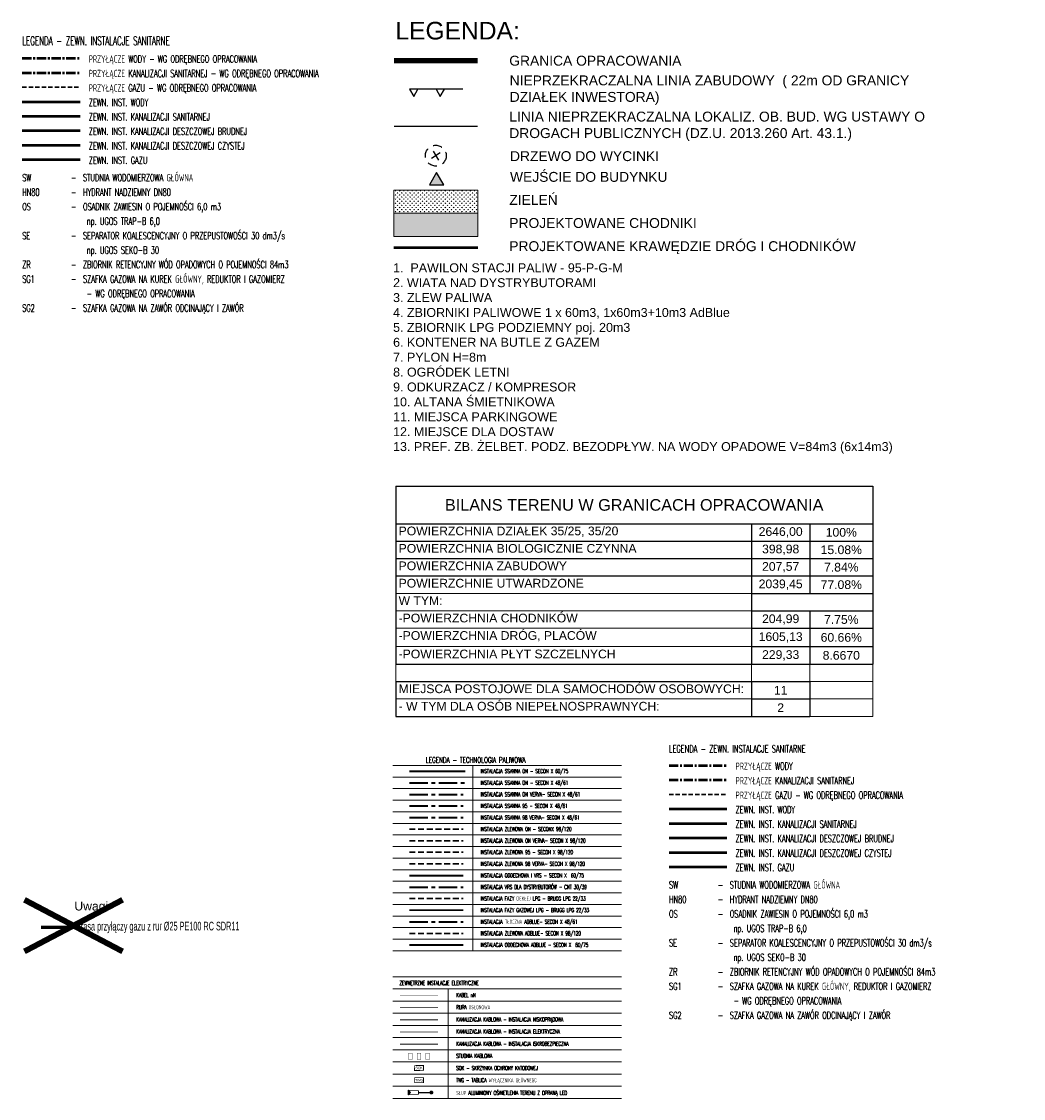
# Model space of a CAD drawing. Header units: metres. Extents: x 964 to 7125, y -212 to 9570.
# Tile 114 of 185: x 1805 to 1978, y 398 to 584. Entities that reach past the tile are written whole.
import ezdxf

# ---------------------------------------------------------------- set-up
doc = ezdxf.new("R2010")
doc.units = ezdxf.units.M
for name, pattern in [('( Dashed )', [0.75, 0.5, -0.25]), ('0', [0]), ('ACAD_ISO02W100', [15, 12, -3]), ('ACAD_ISO04W100', [30, 24, -3, 0, -3]), ('ACAD_ISO05W100', [33, 24, -3, 0, -3, 0, -3]), ('ACAD_ISO06W100', [36, 24, -3, 0, -3, 0, -3, 0, -3]), ('CENTER', [50.8, 31.75, -6.35, 6.35, -6.35]), ('CENTER2', [1.125, 0.75, -0.125, 0.125, -0.125]), ('DASHED', [0.75, 0.5, -0.25]), ('DGN Style 2', [53.396408, 32.037845, -21.358563])]:
    doc.linetypes.add(name, pattern=pattern)
for name, color, linetype, lineweight in [('- AGP-1_OPISY', 7, 'Continuous', 13), ('_IE', 240, 'Continuous', 9), ('_ON', 10, 'Continuous', 35), ('_U95', 30, 'Continuous', 35), ('_VRS', 210, 'Continuous', 35), ('AGP1_granica_opracow', 7, 'Continuous', 15), ('AGP1_HATCH', 7, 'Continuous', 5), ('AGP1_koncepcja', 6, 'Continuous', 50), ('AGP1_OPISY', 7, 'Continuous', 13), ('IE_Legenda', 7, 'Continuous', 20), ('IS-G', 40, 'Continuous', 50), ('IS-G-przylacze', 41, 'DASHED', 30), ('IS-KD-brudna', 96, 'Continuous', 50), ('IS-KD-czysta', 92, 'Continuous', 50), ('IS-KS', 34, 'Continuous', 50), ('IS-KS-przylacze', 36, 'CENTER', 50), ('IS-opis-legenda', 7, 'Continuous', 20), ('IS-W', 160, 'Continuous', 50), ('IS-W-przylacze', 162, 'CENTER', 50), ('K&K-gaz przy³¹cza', 60, 'Continuous', 60), ('K&K-linia gaz', 7, 'Continuous', 9), ('K&K-punkty sieæ', 7, 'Continuous', 20), ('x_Kwiatkowskiego_$0$- AGP-1_OPISY', 7, 'Continuous', 13), ('x_Śmieszkowo_$0$_IE_SN przekładka', 240, 'Continuous', 9), ('ZP_IE', 1, 'Continuous', 9)]:
    doc.layers.add(name, color=color, linetype=linetype, lineweight=lineweight)
for name, color, linetype in [('AGP1_linie_nieprzekraczalne', 7, 'Continuous'), ('IE_Kable nn', 240, 'Continuous'), ('IE_Kanalizacja elektryczna', 150, 'Continuous'), ('IE_Kanalizacja iskrobezpieczna', 110, 'Continuous'), ('IE_Kanalizacja kablowa', 6, 'Continuous')]:
    doc.layers.add(name, color=color, linetype=linetype)
doc.layers.add('IE_Rura osłonowa', color=7, linetype='Continuous', true_color=0x0000b8)
doc.styles.add('1-K&K', font='arial.ttf')
doc.styles.add('ARIAL', font='arial.ttf')
doc.styles.add('IS-0.6', font='simplex.shx', dxfattribs={"width": 0.6})
doc.styles.get("Standard").update_dxf_attribs({"font": 'arial.ttf'})
doc.styles.add('x_Kwiatkowskiego_$0$IS-0.6', font='simplex.shx', dxfattribs={"width": 0.6})

# ---------------------------------------------------------------- blocks, each defined once
blk = doc.blocks.new('*U137')
at = {"layer": 'AGP1_linie_nieprzekraczalne', "color": 1, "ltscale": 0.05}
for points in [[(66.8, 0), (71.64, 0), (70.87, 1.33), (70.13, 0)], [(71.64, 0), (76.48, 0), (75.71, 1.33), (74.98, 0)]]:
    blk.add_lwpolyline(points, dxfattribs=at)
blk = doc.blocks.new('SOK')
at = {"const_width": 0.1}
blk.add_lwpolyline([(2175.38, -227.59), (2176.27, -228.24), (2175.91, -228.72), (2175.02, -228.07)], close=True, dxfattribs=at)
at = {"insert": (2175.65, -228.16), "char_height": 0.3, "attachment_point": 5, "rotation": 323.7172}
blk.add_mtext_dynamic_manual_height_columns('SOK', width=0.4837, gutter_width=12.5, heights=[0], dxfattribs=at)
blk = doc.blocks.new('*T150')
at = {"color": 0, "linetype": 'ByBlock', "lineweight": -2, "transparency": 16777216}
for p, q in [((0, 0), (82.39, 0)), ((0, 0), (0, -30.7)), ((82.39, 0), (82.39, -30.7)), ((0, -6.46), (82.39, -6.46)), ((61.47, -6.46), (61.47, -30.7)), ((71.52, -6.46), (71.52, -18.49)), ((0, -9.46), (82.39, -9.46)), ((0, -12.47), (82.39, -12.47)), ((0, -15.48), (82.39, -15.48)), ((61.47, -18.49), (82.39, -18.49)), ((61.47, -21.5), (82.39, -21.5)), ((71.52, -21.5), (71.52, -30.7)), ((61.47, -24.51), (82.39, -24.51)), ((61.47, -27.69), (82.39, -27.69)), ((0, -30.7), (82.39, -30.7)), ((0, -33.71), (71.52, -33.71)), ((0, -33.71), (0, -39.73)), ((61.47, -33.71), (61.47, -39.73)), ((71.52, -33.71), (71.52, -39.73)), ((61.47, -36.72), (71.52, -36.72)), ((0, -39.73), (71.52, -39.73))]:
    blk.add_line(p, q, dxfattribs=at)
at = {"layer": 'Defpoints', "color": 8, "linetype": 'ByBlock', "lineweight": 0, "transparency": 16777216}
for p, q in [((0, -18.49), (61.47, -18.49)), ((0, -21.5), (61.47, -21.5)), ((0, -24.51), (61.47, -24.51)), ((0, -27.69), (61.47, -27.69)), ((0, -30.7), (0, -33.71)), ((61.47, -30.7), (61.47, -33.71)), ((71.52, -30.7), (71.52, -33.71)), ((82.39, -30.7), (82.39, -39.73)), ((71.52, -33.71), (82.39, -33.71)), ((0, -36.72), (61.47, -36.72)), ((71.52, -36.72), (82.39, -36.72)), ((71.52, -39.73), (82.39, -39.73))]:
    blk.add_line(p, q, dxfattribs=at)
at = {"color": 0, "transparency": 16777216}
for s, insert, char_height, width, attachment_point in [('BILANS TERENU W GRANICACH OPRACOWANIA', (41.19, -3.23), 2.0059, 81.3866, 5), ('POWIERZCHNIA DZIAŁEK {\\C256;35/25, 35/20}', (0.5, -6.96), 1.5044, 60.4653, 1), ('{\\C256;\\c0;2646,00', (66.49, -7.96), 1.5044, 9.0495, 5), ('100%', (76.96, -7.96), 1.504, 9.8659, 5), ('POWIERZCHNIA BIOLOGICZNIE CZYNNA', (0.5, -9.97), 1.5044, 60.4653, 1), ('398,98', (66.49, -10.97), 1.504, 9.0495, 5), ('15.08%', (76.96, -10.97), 1.504, 9.8659, 5), ('POWIERZCHNIA ZABUDOWY', (0.5, -12.98), 1.5044, 60.4653, 1), ('207,57', (66.49, -13.98), 1.504, 9.0495, 5), ('7.84%', (76.96, -13.98), 1.504, 9.8659, 5), ('POWIERZCHNIE UTWARDZONE', (0.5, -15.98), 1.5044, 60.4653, 1), ('2039,45', (66.49, -16.99), 1.504, 9.0495, 5), ('77.08%', (76.96, -16.99), 1.504, 9.8659, 5), ('W TYM:', (0.5, -18.99), 1.504, 60.4653, 1), ('-POWIERZCHNIA CHODNIKÓW', (0.5, -22), 1.5044, 60.4653, 1), ('204,99', (66.49, -23.01), 1.504, 9.0495, 5), ('7.75%', (76.96, -23.01), 1.504, 9.8659, 5), ('-POWIERZCHNIA DRÓG, PLACÓW', (0.5, -25.01), 1.5044, 60.4653, 1), ('1605,13', (66.49, -26.1), 1.504, 9.0495, 5), ('60.66%', (76.96, -26.1), 1.504, 9.8659, 5), ('-POWIERZCHNIA PŁYT SZCZELNYCH', (0.5, -28.2), 1.5044, 60.4653, 1), ('229,33', (66.49, -29.2), 1.504, 9.0495, 5), ('8.6670', (76.96, -29.2), 1.504, 9.8659, 5), ('MIEJSCA POSTOJOWE DLA SAMOCHODÓW OSOBOWYCH:', (0.5, -34.21), 1.5044, 60.4653, 1), ('11', (66.49, -35.22), 1.504, 9.0495, 5), ('- W TYM DLA OSÓB NIEPEŁNOSPRAWNYCH:', (0.5, -37.22), 1.5044, 60.4653, 1), ('2', (66.49, -38.23), 1.5, 9.0495, 5)]:
    blk.add_mtext(s, dxfattribs=dict(at, insert=insert, char_height=char_height, width=width, attachment_point=attachment_point))

msp = doc.modelspace()

# ---------------------------------------------------------------- hatches: boundary and pattern name
at = {"layer": 'AGP1_HATCH', "transparency": 33554625}
h = msp.add_hatch(dxfattribs=at)
h.set_pattern_fill('GRASS', color=64, scale=0.02)
h.set_pattern_definition([(90, (0, -12.34327), (-0.359210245, 0.359210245), [0.09525, -0.62317049]), (45, (0, -12.34327), (-0.35921024, 0.35921024), [0.09525, -0.41275]), (135, (0, -12.34327), (-0.35921024, -0.35921024), [0.09525, -0.41275])])
h.paths.add_polyline_path([(1869.427, 554.986), (1869.427, 551.007), (1883.896, 551.007), (1883.896, 554.986)])
at = {"layer": 'AGP1_HATCH', "true_color": 0x636466, "transparency": 33554477}
h = msp.add_hatch(color=251, dxfattribs=at)
h.dxf.hatch_style = 1
h.paths.add_polyline_path([(1869.427, 551.007), (1883.896, 551.007), (1883.896, 547.028), (1869.427, 547.028)])
at = {"layer": 'AGP1_OPISY', "ltscale": 0.05}
msp.add_hatch(color=256, dxfattribs=at).paths.add_polyline_path([(1876.786, 558.072), (1875.552, 555.935), (1878.02, 555.935)])

# ---------------------------------------------------------------- linework, layer by layer
at = {"color": 2, "linetype": '0', "lineweight": 30, "ltscale": 0.1}
msp.add_line((1872.119, 430.677), (1881.382, 430.677), dxfattribs=at)
at = {"color": 217, "linetype": 'DASHED', "ltscale": 2, "true_color": 0x93278f, "const_width": 0.2}
msp.add_lwpolyline([(1883.896, 566.019), (1869.427, 566.019)], dxfattribs=at)
at = {"color": 1, "ltscale": 0.05}
for points in [[(1876.177, 561.713), (1877.146, 560.197)], [(1877.42, 561.44), (1875.903, 560.47)]]:
    msp.add_lwpolyline(points, dxfattribs=at)
at = {"ltscale": 0.05}
msp.add_lwpolyline([(1876.786, 558.072), (1875.552, 555.935), (1878.02, 555.935)], close=True, dxfattribs=at)
at = {"lineweight": 50}
msp.add_lwpolyline([(1883.896, 545.038), (1869.427, 545.038)], dxfattribs=at)
at = {"color": 3, "const_width": 0.05}
msp.add_lwpolyline([(1872.585, 405.994), (1872.585, 404.914), (1871.945, 404.914), (1871.945, 405.994)], close=True, dxfattribs=at)
at = {"color": 240, "const_width": 0.05}
msp.add_lwpolyline([(1874.085, 405.994), (1874.085, 404.914), (1873.445, 404.914), (1873.445, 405.994)], close=True, dxfattribs=at)
at = {"color": 6, "const_width": 0.05}
msp.add_lwpolyline([(1875.585, 405.994), (1875.585, 404.914), (1874.945, 404.914), (1874.945, 405.994)], close=True, dxfattribs=at)
at = {"color": 252, "linetype": 'DGN Style 2', "ltscale": 0.05, "true_color": 0x939598}
msp.add_circle((1876.662, 560.955), 1.8, dxfattribs=at)
at = {"layer": '_IE', "color": 8, "linetype": 'Continuous', "ltscale": 0.05, "const_width": 0.14}
msp.add_lwpolyline([(1872.995, 401.76), (1874.535, 401.76), (1874.535, 400.92), (1872.995, 400.92)], close=True, dxfattribs=at)
at = {"layer": '_ON', "linetype": 'CENTER', "ltscale": 0.1}
msp.add_line((1872.119, 452.677), (1881.729, 452.677), dxfattribs=at)
at = {"layer": '_U95', "color": 30, "linetype": 'CENTER', "ltscale": 0.1}
msp.add_line((1872.119, 450.677), (1881.382, 450.677), dxfattribs=at)
at = {"layer": '_U95', "color": 3, "linetype": 'CENTER', "ltscale": 0.1}
msp.add_line((1872.119, 448.677), (1881.382, 448.677), dxfattribs=at)
at = {"layer": '_U95', "color": 5, "linetype": 'CENTER', "ltscale": 0.1}
msp.add_line((1872.119, 446.677), (1881.382, 446.677), dxfattribs=at)
at = {"layer": '_U95', "color": 4, "linetype": 'CENTER', "ltscale": 0.1}
msp.add_line((1872.119, 428.677), (1881.382, 428.677), dxfattribs=at)
at = {"layer": '_VRS', "ltscale": 0.01}
msp.add_line((1872.119, 436.677), (1881.382, 436.677), dxfattribs=at)
at = {"layer": '_VRS', "linetype": 'CENTER', "ltscale": 0.1}
msp.add_line((1872.119, 434.677), (1881.382, 434.677), dxfattribs=at)
at = {"layer": '_VRS', "color": 4, "ltscale": 0.01}
msp.add_line((1872.119, 424.677), (1881.382, 424.677), dxfattribs=at)
at = {"layer": 'AGP1_granica_opracow', "color": 5, "linetype": 'CENTER2', "lineweight": 9, "ltscale": 5, "const_width": 0.95}
msp.add_lwpolyline([(1883.896, 577.368), (1869.427, 577.368)], dxfattribs=at)
at = {"layer": 'AGP1_koncepcja', "color": 1, "linetype": 'DASHED', "lineweight": 30, "ltscale": 2}
msp.add_line((1872.119, 444.677), (1881.382, 444.677), dxfattribs=at)
at = {"layer": 'AGP1_koncepcja', "color": 30, "linetype": 'DASHED', "lineweight": 30, "ltscale": 2}
msp.add_line((1872.119, 442.677), (1881.382, 442.677), dxfattribs=at)
at = {"layer": 'AGP1_koncepcja', "color": 3, "linetype": 'DASHED', "lineweight": 30, "ltscale": 2}
msp.add_line((1872.119, 440.677), (1881.382, 440.677), dxfattribs=at)
at = {"layer": 'AGP1_koncepcja', "color": 5, "linetype": 'DASHED', "lineweight": 30, "ltscale": 2}
msp.add_line((1872.119, 438.677), (1881.382, 438.677), dxfattribs=at)
at = {"layer": 'AGP1_koncepcja', "color": 2, "linetype": 'DASHED', "lineweight": 30, "ltscale": 2}
msp.add_line((1872.119, 432.677), (1881.382, 432.677), dxfattribs=at)
at = {"layer": 'AGP1_koncepcja', "color": 4, "linetype": 'DASHED', "lineweight": 30, "ltscale": 2}
msp.add_line((1872.119, 426.677), (1881.382, 426.677), dxfattribs=at)
at = {"layer": 'AGP1_OPISY'}
for points in [[(1869.427, 551.007), (1883.896, 551.007), (1883.896, 554.986), (1869.427, 554.986)], [(1869.427, 547.028), (1883.896, 547.028), (1883.896, 551.007), (1869.427, 551.007)]]:
    msp.add_lwpolyline(points, close=True, dxfattribs=at)
at = {"layer": 'IE_Kable nn', "linetype": 'ACAD_ISO02W100', "ltscale": 0.05, "const_width": 0.07}
msp.add_lwpolyline([(1870.468, 416.006), (1877.062, 416.006)], dxfattribs=at)
at = {"layer": 'IE_Kanalizacja elektryczna', "color": 240, "linetype": 'ACAD_ISO04W100', "ltscale": 0.05, "const_width": 0.14}
msp.add_lwpolyline([(1870.468, 409.654), (1877.062, 409.654)], dxfattribs=at)
at = {"layer": 'IE_Kanalizacja iskrobezpieczna', "color": 3, "linetype": 'ACAD_ISO06W100', "ltscale": 0.05, "const_width": 0.14}
msp.add_lwpolyline([(1870.468, 407.554), (1877.062, 407.554)], dxfattribs=at)
at = {"layer": 'IE_Kanalizacja kablowa', "color": 6, "linetype": 'ACAD_ISO05W100', "ltscale": 0.05, "const_width": 0.14}
msp.add_lwpolyline([(1870.468, 411.754), (1877.062, 411.754)], dxfattribs=at)
at = {"layer": 'IE_Legenda', "lineweight": 9}
for p, q in [((1869.213, 417.081), (1908.718, 417.081)), ((1869.213, 417.081), (1908.718, 417.081)), ((1878.79, 417.081), (1878.79, 398.181)), ((1869.213, 414.981), (1908.718, 414.981)), ((1869.213, 412.881), (1908.718, 412.881)), ((1869.213, 412.881), (1908.718, 412.881)), ((1869.213, 410.781), (1908.718, 410.781)), ((1869.213, 408.681), (1908.718, 408.681)), ((1869.213, 406.581), (1908.718, 406.581)), ((1869.213, 404.481), (1908.718, 404.481)), ((1869.213, 402.381), (1908.718, 402.381)), ((1869.213, 400.281), (1908.718, 400.281)), ((1869.213, 398.181), (1908.718, 398.181)), ((1869.213, 398.181), (1908.718, 398.181)), ((1869.213, 398.181), (1908.718, 398.181)), ((1869.213, 398.181), (1908.718, 398.181))]:
    msp.add_line(p, q, dxfattribs=at)
at = {"layer": 'IE_Rura osłonowa', "color": 4, "linetype": '( Dashed )', "const_width": 0.07}
msp.add_lwpolyline([(1870.468, 413.854), (1877.062, 413.854)], dxfattribs=at)
at = {"layer": 'IS-G'}
for p, q in [((1805.217, 560.276), (1815.217, 560.276)), ((1916.943, 438.171), (1926.943, 438.171))]:
    msp.add_line(p, q, dxfattribs=at)
at = {"layer": 'IS-G-przylacze', "ltscale": 1.5}
for p, q in [((1805.217, 572.776), (1815.217, 572.776)), ((1916.943, 450.671), (1926.943, 450.671))]:
    msp.add_line(p, q, dxfattribs=at)
at = {"layer": 'IS-KD-brudna'}
for p, q in [((1805.217, 565.276), (1815.217, 565.276)), ((1916.943, 443.171), (1926.943, 443.171))]:
    msp.add_line(p, q, dxfattribs=at)
at = {"layer": 'IS-KD-czysta', "ltscale": 2}
for p, q in [((1805.217, 562.776), (1815.217, 562.776)), ((1916.943, 440.671), (1926.943, 440.671))]:
    msp.add_line(p, q, dxfattribs=at)
at = {"layer": 'IS-KS'}
for p, q in [((1805.217, 567.776), (1815.217, 567.776)), ((1916.943, 445.671), (1926.943, 445.671))]:
    msp.add_line(p, q, dxfattribs=at)
at = {"layer": 'IS-KS-przylacze', "ltscale": 0.05}
for p, q in [((1805.217, 575.276), (1815.217, 575.276)), ((1916.943, 453.171), (1926.943, 453.171))]:
    msp.add_line(p, q, dxfattribs=at)
at = {"layer": 'IS-opis-legenda', "lineweight": 9}
for p, q in [((1883.062, 455.671), (1883.062, 423.671)), ((1869.213, 453.671), (1908.718, 453.671)), ((1869.213, 451.677), (1908.718, 451.677)), ((1869.213, 449.677), (1908.718, 449.677)), ((1869.213, 447.677), (1908.718, 447.677)), ((1869.213, 445.677), (1908.718, 445.677)), ((1869.213, 443.677), (1908.718, 443.677)), ((1869.213, 441.677), (1908.718, 441.677)), ((1869.213, 439.677), (1908.718, 439.677)), ((1869.213, 437.677), (1908.718, 437.677)), ((1869.213, 435.677), (1908.718, 435.677)), ((1869.213, 433.677), (1908.718, 433.677)), ((1869.213, 433.677), (1908.718, 433.677)), ((1869.213, 431.677), (1908.718, 431.677)), ((1869.213, 429.677), (1908.718, 429.677)), ((1869.213, 425.677), (1908.718, 425.677)), ((1869.213, 423.671), (1908.718, 423.671))]:
    msp.add_line(p, q, dxfattribs=at)
for points in [[(1872.442, 453.671), (1908.718, 453.671)], [(1872.442, 453.671), (1908.718, 453.671)], [(1869.213, 427.671), (1908.718, 427.671)]]:
    msp.add_lwpolyline(points, dxfattribs=at)
at = {"layer": 'IS-W'}
for p, q in [((1805.217, 570.276), (1815.217, 570.276)), ((1916.943, 448.171), (1926.943, 448.171))]:
    msp.add_line(p, q, dxfattribs=at)
at = {"layer": 'IS-W-przylacze', "ltscale": 0.05}
for p, q in [((1805.217, 577.776), (1815.217, 577.776)), ((1916.943, 455.671), (1926.943, 455.671))]:
    msp.add_line(p, q, dxfattribs=at)
at = {"layer": 'K&K-gaz przy³¹cza', "color": 7, "lineweight": 5}
msp.add_line((1808.472, 427.67), (1813.389, 427.676), dxfattribs=at)
at = {"layer": 'K&K-gaz przy³¹cza'}
msp.add_line((1813.389, 427.676), (1808.472, 427.67), dxfattribs=at)
at = {"layer": 'K&K-linia gaz'}
msp.add_line((1808.472, 427.67), (1813.389, 427.676), dxfattribs=at)
at = {"layer": 'x_Kwiatkowskiego_$0$- AGP-1_OPISY'}
msp.add_lwpolyline([(1869.213, 419.155), (1908.718, 419.155)], dxfattribs=at)
at = {"layer": 'x_Śmieszkowo_$0$_IE_SN przekładka'}
for p, q in [((1871.866, 399.625), (1872.315, 399.205)), ((1871.866, 399.625), (1873.66, 399.484)), ((1871.866, 398.784), (1872.315, 399.205)), ((1871.866, 398.784), (1873.66, 398.925))]:
    msp.add_line(p, q, dxfattribs=at)
for points in [[(1871.866, 398.784), (1871.866, 399.625)], [(1873.66, 399.484), (1873.66, 398.925)]]:
    msp.add_lwpolyline(points, dxfattribs=at)
at = {"layer": 'x_Śmieszkowo_$0$_IE_SN przekładka', "const_width": 0.224}
msp.add_lwpolyline([(1875.9, 399.205), (1873.66, 399.205)], dxfattribs=at)
at = {"layer": 'x_Śmieszkowo_$0$_IE_SN przekładka', "const_width": 0.336}
msp.add_lwpolyline([(1876.068, 399.205, 1), (1875.732, 399.205, 1)], format="xyb", close=True, dxfattribs=at)
at = {"layer": 'x_Śmieszkowo_$0$_IE_SN przekładka'}
msp.add_point((1875.9, 399.205), dxfattribs=at)
msp.add_solid([(1871.866, 399.625), (1872.315, 399.205), (1871.866, 398.784)], dxfattribs=at)
at = {"layer": 'ZP_IE', "const_width": 1}
for points in [[(1805.601, 432.484), (1822.562, 423.565)], [(1805.601, 423.565), (1822.562, 432.484)]]:
    msp.add_lwpolyline(points, dxfattribs=at)

# ---------------------------------------------------------------- block references
msp.add_blockref('*T150', (1869.739, 503.876))
at = {"layer": '_IE', "xscale": 1.4, "yscale": 1.4, "zscale": 1.4, "rotation": 36.28278530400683}
msp.add_blockref('SOK', (-770.579, -1141.552), dxfattribs=at)
at = {"layer": 'AGP1_linie_nieprzekraczalne', "xscale": 0.9500000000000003, "yscale": 0.9500000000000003, "zscale": 0.9500000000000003, "rotation": 179.9999999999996}
msp.add_blockref('*U137', (1944.761, 572.414), dxfattribs=at)

# ---------------------------------------------------------------- texts
at = {"layer": '- AGP-1_OPISY', "style": 'IS-0.6', "width": 0.6}
msp.add_text('ZEWNĘTRZNE INSTALACJE ELEKTRYCZNE', height=0.7, dxfattribs=at).set_placement((1870.39, 417.765))
at = {"layer": '_IE', "color": 240, "linetype": 'Continuous', "ltscale": 0.05, "insert": (1873.765, 401.34), "char_height": 0.42, "attachment_point": 5}
msp.add_mtext_dynamic_manual_height_columns('TWG', width=0.33856, gutter_width=8.75, heights=[0], dxfattribs=at)
at = {"layer": 'AGP1_OPISY', "linetype": 'Continuous', "lineweight": 40, "style": 'ARIAL'}
for s, insert, char_height, width, attachment_point in [('LEGENDA:', (1869.686, 584.059), 3.04, 83.72429, 1), ('GRANICA OPRACOWANIA', (1889.352, 578.206), 1.71, 50.13387, 1), ('NIEPRZEKRACZALNA LINIA ZABUDOWY  ( 22m OD GRANICY DZIAŁEK INWESTORA)', (1889.416, 574.806), 1.71, 77.6041, 1), ('LINIA NIEPRZEKRACZALNA LOKALIZ. OB. BUD. WG USTAWY O DROGACH PUBLICZNYCH (DZ.U. 2013.260 Art. 43.1.)', (1889.352, 566.019), 1.71, 73.22856, 4), ('DRZEWO DO WYCINKI', (1889.477, 561.728), 1.71, 59.02557, 1), ('WEJŚCIE DO BUDYNKU', (1889.477, 558.15), 1.71, 59.02557, 1), ('ZIELEŃ', (1889.352, 554.164), 1.71, 50.13387, 1), ('PROJEKTOWANE CHODNIKI', (1889.352, 550.185), 1.71, 50.13387, 1), ('PROJEKTOWANE KRAWĘDZIE DRÓG I CHODNIKÓW', (1889.352, 546.184), 1.71, 61.61261, 1), ('{\\H0.79167x;\\C256;\\c0;1.  PAWILON STACJI PALIW - 95-P-G-M\\P2. WIATA NAD DYSTRYBUTORAMI\\P3. ZLEW PALIWA\\P4. ZBIORNIKI PALIWOWE 1 x 60m3, 1x60m3+10m3 AdBlue\\P5. ZBIORNIK LPG PODZIEMNY poj. 20m3\\P6. KONTENER NA BUTLE Z GAZEM\\P7. PYLON H=8m\\P8. OGRÓDEK LETNI\\P9. ODKURZACZ / KOMPRESOR\\P10. ALTANA ŚMIETNIKOWA\\P11. MIEJSCA PARKINGOWE\\P12. MIEJSCE DLA DOSTAW\\H0.84211x;\\P\\H1.18749x;13. PREF. ZB. ŻELBET. PODZ. BEZODPŁYW. NA WODY OPADOWE V=84m3 (6x14m3)}', (1869.282, 542.371), 1.9494, 89.33945, 1)]:
    msp.add_mtext(s, dxfattribs=dict(at, insert=insert, char_height=char_height, width=width, attachment_point=attachment_point))
at = {"layer": 'IE_Legenda', "style": 'IS-0.6', "width": 0.6}
for s, p in [('KABEL nN ', (1880.19, 415.681)), ('RURA OSŁONOWA ', (1880.19, 413.581)), ('KANALIZACJA KABLOWA - INSTALACJA NISKOPRĄDOWA', (1880.19, 411.481)), ('KANALIZACJA KABLOWA - INSTALACJA ELEKTRYCZNA', (1880.19, 409.381)), ('KANALIZACJA KABLOWA - INSTALACJA ISKROBEZPIECZNA', (1880.19, 407.281)), ('STUDNIA KABLOWA', (1880.19, 405.181)), ('SOK - SKRZYNKA OCHRONY KATODOWEJ', (1880.19, 403.081)), ('TWG - TABLICA WYŁĄCZNIKA GŁÓWNEGO', (1880.19, 400.981)), ('SŁUP ALUMINIOWY OŚWIETLENIA TERENU Z OPRAWĄ LED', (1880.19, 398.781))]:
    msp.add_text(s, height=0.7, dxfattribs=at).set_placement(p)
at = {"layer": 'IS-opis-legenda', "lineweight": 30, "style": 'IS-0.6', "width": 0.6}
msp.add_text('LEGENDA - ZEWN. INSTALACJE SANITARNE', height=1.5, dxfattribs=at).set_placement((1805.217, 580.026))
at = {"layer": 'IS-opis-legenda', "style": 'IS-0.6', "width": 0.6}
for s, height, p in [('PRZYŁĄCZE WODY - WG ODRĘBNEGO OPRACOWANIA', 1.25, (1816.717, 577.026)), ('PRZYŁĄCZE KANALIZACJI SANITARNEJ - WG ODRĘBNEGO OPRACOWANIA', 1.25, (1816.717, 574.526)), ('ZEWN. INST. WODY', 1.25, (1816.717, 569.526)), ('ZEWN. INST. KANALIZACJI SANITARNEJ', 1.25, (1816.717, 567.026)), ('ZEWN. INST. KANALIZACJI DESZCZOWEJ BRUDNEJ', 1.25, (1816.717, 564.526)), ('ZEWN. INST. KANALIZACJI DESZCZOWEJ CZYSTEJ', 1.25, (1816.717, 562.026)), ('LEGENDA - ZEWN. INSTALACJE SANITARNE', 1.25, (1916.943, 457.921)), ('PRZYŁĄCZE WODY', 1.25, (1928.443, 454.921)), ('PRZYŁĄCZE KANALIZACJI SANITARNEJ', 1.25, (1928.443, 452.421)), ('INSTALACJA SSAWNA ON - SECON X 48/61', 0.7, (1884.395, 452.343)), ('INSTALACJA SSAWNA ON VERVA- SECON X 48/61', 0.7, (1884.395, 450.343)), ('INSTALACJA SSAWNA 95 - SECON X 48/61', 0.7, (1884.395, 448.343)), ('ZEWN. INST. WODY', 1.25, (1928.443, 447.421)), ('INSTALACJA SSAWNA 98 VERVA- SECON X 48/61', 0.7, (1884.395, 446.343)), ('INSTALACJA ZLEWOWA ON - SECONX 98/120 ', 0.7, (1884.395, 444.343)), ('ZEWN. INST. KANALIZACJI SANITARNEJ', 1.25, (1928.443, 444.921)), ('INSTALACJA ZLEWOWA ON VERVA- SECON X 98/120', 0.7, (1884.395, 442.343)), ('ZEWN. INST. KANALIZACJI DESZCZOWEJ BRUDNEJ', 1.25, (1928.443, 442.421)), ('INSTALACJA ZLEWOWA 95 - SECON X 98/120', 0.7, (1884.395, 440.343)), ('ZEWN. INST. KANALIZACJI DESZCZOWEJ CZYSTEJ', 1.25, (1928.443, 439.921)), ('INSTALACJA ZLEWOWA 98 VERVA- SECON X 98/120', 0.7, (1884.395, 438.343)), ('INSTALACJA ODDECHOWA I VRS - SECON X  60/75', 0.7, (1884.395, 436.343)), ('INSTALACJA VRS DLA DYSTRYBUTORÓW - CNT 30/39', 0.7, (1884.395, 434.343)), ('INSTALACJA FAZY CIEKŁEJ LPG - BRUGG LPG 22/33', 0.7, (1884.395, 432.343)), ('INSTALACJA FAZY GAZOWEJ LPG - BRUGG LPG 22/33', 0.7, (1884.395, 430.343)), ('INSTALACJA TŁOCZNA ADBLUE- SECON X 48/61', 0.7, (1884.395, 428.343)), ('INSTALACJA ZLEWOWA ADBLUE- SECON X 98/120', 0.7, (1884.395, 426.343)), ('INSTALACJA ODDECHOWA ADBLUE - SECON X  60/75', 0.7, (1884.395, 424.343))]:
    msp.add_text(s, height=height, dxfattribs=at).set_placement(p)
for s, p in [('PRZYŁĄCZE GAZU - WG ODRĘBNEGO OPRACOWANIA', (1816.717, 572.026)), ('ZEWN. INST. GAZU', (1816.717, 559.526)), ('PRZYŁĄCZE GAZU - WG ODRĘBNEGO OPRACOWANIA', (1928.443, 449.921)), ('ZEWN. INST. GAZU', (1928.443, 437.421))]:
    msp.add_text(s, height=1.25, rotation=360, dxfattribs=at).set_placement(p)
at = {"layer": 'IS-opis-legenda', "char_height": 1.25, "width": 70, "attachment_point": 1, "rotation": 360, "line_spacing_factor": 1.2, "style": 'IS-0.6'}
for insert in [(1805.217, 557.776), (1916.943, 435.671)]:
    msp.add_mtext('SW ^I      -  STUDNIA WODOMIERZOWA GŁÓWNA\\PHN80 ^I      -  HYDRANT NADZIEMNY DN80\\POS ^I      -  OSADNIK ZAWIESIN O POJEMNOŚCI 6,0 m3\\P^I^I  np. UGOS TRAP-B 6,0\\PSE ^I      -  SEPARATOR KOALESCENCYJNY O PRZEPUSTOWOŚCI 30 dm3/s\\P^I^I  np. UGOS SEKO-B 30\\PZR ^I      -  ZBIORNIK RETENCYJNY WÓD OPADOWYCH O POJEMNOŚCI 84m3\\PSG1 ^I      -  SZAFKA GAZOWA NA KUREK GŁÓWNY, REDUKTOR I GAZOMIERZ\\P^I^I  - WG ODRĘBNEGO OPRACOWANIA\\PSG2 ^I      -  SZAFKA GAZOWA NA ZAWÓR ODCINAJĄCY I ZAWÓR ', dxfattribs=dict(at, insert=insert))
at = {"layer": 'K&K-punkty sieæ', "style": '1-K&K'}
msp.add_text('Uwagi', height=1.5, rotation=0.07876, dxfattribs=at).set_placement((1814.239, 430.638, 532.182))
at = {"layer": 'K&K-punkty sieæ', "style": '1-K&K', "width": 0.6}
msp.add_text('Trasa przyłączy gazu z rur %%c25 PE100 RC SDR11 ', height=1.5, rotation=0.07876, dxfattribs=at).set_placement((1814.59, 427.161, 532.182))

# ---------------------------------------------------------------- next in the draw order: texts
at = {"layer": '- AGP-1_OPISY', "lineweight": 18, "insert": (1874.928, 457.098), "char_height": 0.8, "width": 20.71842, "attachment_point": 1, "rotation": 360, "style": 'x_Kwiatkowskiego_$0$IS-0.6', "bg_fill": 2}
msp.add_mtext('{\\H1.2x;LEGENDA - TECHNOLOGIA PALIWOWA}', dxfattribs=at)

# ---------------------------------------------------------------- next in the draw order: linework, layer by layer
at = {"layer": '_ON', "ltscale": 0.05}
msp.add_line((1872.119, 454.677), (1881.729, 454.677), dxfattribs=at)
at = {"layer": 'IS-opis-legenda', "lineweight": 9}
msp.add_line((1869.213, 455.671), (1908.718, 455.671), dxfattribs=at)

# ---------------------------------------------------------------- next in the draw order: texts
at = {"layer": 'IS-opis-legenda', "style": 'IS-0.6', "width": 0.6}
msp.add_text('INSTALACJA SSAWNA ON - SECON X 60/75', height=0.7, dxfattribs=at).set_placement((1884.395, 454.343))

doc.saveas('drawing.dxf')
